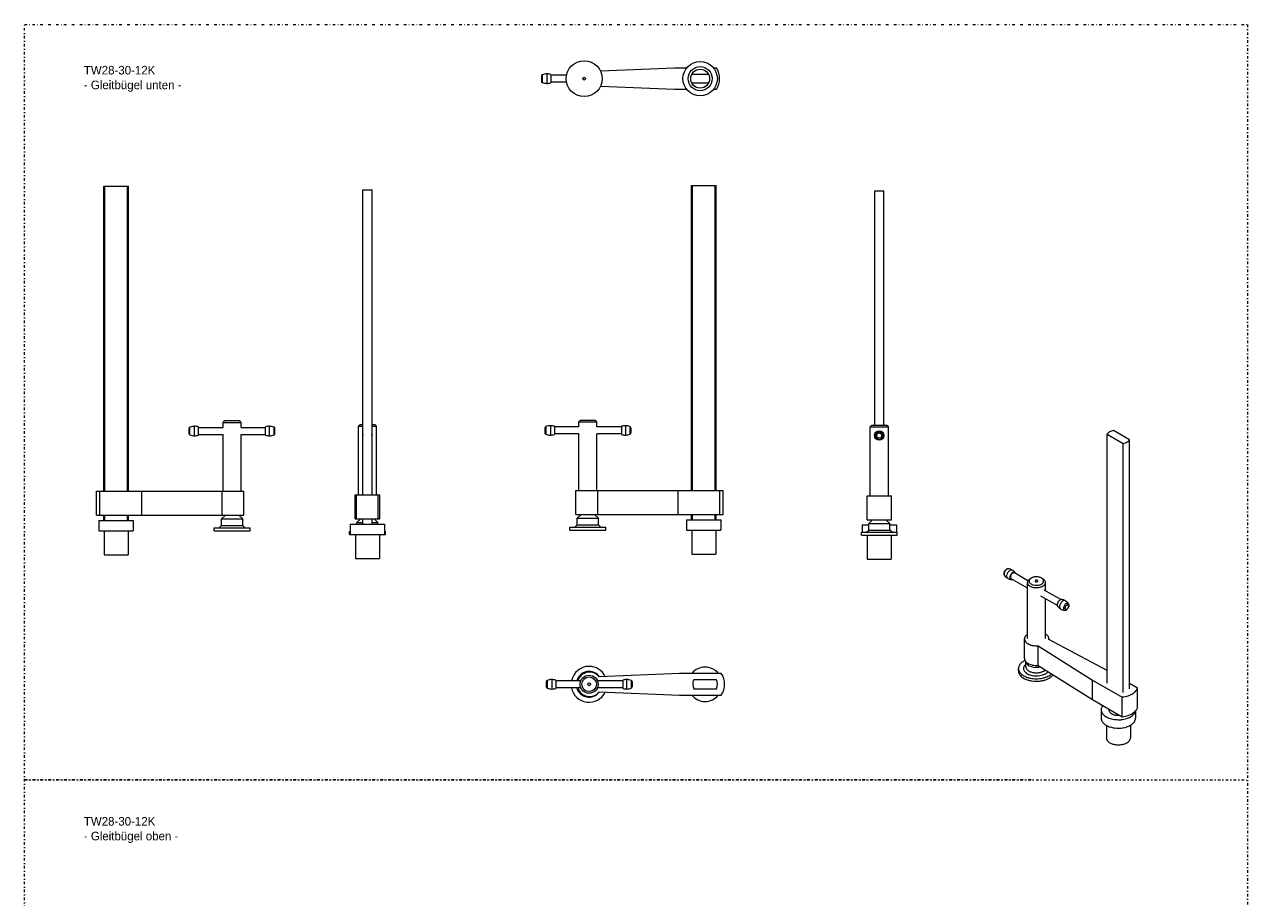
# Model space of a CAD drawing. Header units: millimetres. Extents: x -48 to 1376, y -71 to 1988.
# Tile 2 of 2: x -48 to 1376, y 971 to 1988. Entities that reach past the tile are written whole.
import ezdxf

# ---------------------------------------------------------------- set-up
doc = ezdxf.new("R2010")
doc.units = ezdxf.units.MM
doc.header["$MEASUREMENT"] = 0
doc.linetypes.add('DASHEDDOT', pattern=[9.2, 3, -3, 0.2, -3])
for name, color, linetype, true_color in [('Default', 7, 'Continuous', 0xffffff), ('sichtbar', 7, 'Continuous', 0xffffff), ('Tangente', 7, 'Continuous', 0xffffff)]:
    doc.layers.add(name, color=color, linetype=linetype, true_color=true_color)
doc.styles.add('VX Simplex Roman', font='txt', dxfattribs={"height": 0.2})

msp = doc.modelspace()

# ---------------------------------------------------------------- linework, layer by layer
at = {"layer": 'Default', "color": 7, "linetype": 'DASHEDDOT', "lineweight": 5, "true_color": 0xffffff}
for p, q in [((-48.2, 1987.6), (1375.6, 1987.6)), ((-48.2, -71.2), (-48.2, 1987.6)), ((1375.6, 1987.6), (1375.6, -71.2)), ((-48.2, 1108.3), (1375.6, 1108.3)), ((1123.7, 1108.3), (-48.2, 1108.3))]:
    msp.add_line(p, q, dxfattribs=at)
at = {"layer": 'sichtbar', "color": 1, "linetype": 'Continuous', "lineweight": 5, "true_color": 0xff0000}
for p, q in [((622.2, 1933.6), (708.7, 1937.2)), ((708.7, 1937.2), (723, 1937.2)), ((753.9, 1937.2), (757.3, 1937.2)), ((553.6, 1927.5), (553.6, 1921.5)), ((564.6, 1929.3), (564.6, 1919.7)), ((583, 1928.5), (564.6, 1928.5)), ((728.8, 1929.9), (748, 1929.9)), ((583, 1920.5), (564.6, 1920.5)), ((708.7, 1911.8), (622.2, 1915.4)), ((723, 1911.8), (708.7, 1911.8)), ((748, 1919.1), (728.8, 1919.1)), ((757.3, 1911.8), (753.9, 1911.8)), ((44.2, 1444.4), (44.2, 1799.4)), ((44.2, 1799.4), (45.3, 1799.4)), ((45.3, 1799.4), (71.8, 1799.4)), ((45.3, 1444.4), (45.3, 1799.4)), ((71.8, 1799.4), (72.9, 1799.4)), ((71.8, 1444.4), (71.8, 1799.4)), ((72.9, 1444.4), (72.9, 1799.4)), ((345.7, 1440.1), (345.7, 1795.1)), ((345.7, 1795.1), (356.4, 1795.1)), ((356.4, 1440.1), (356.4, 1795.1)), ((728.3, 1445.1), (728.3, 1800.1)), ((728.3, 1800.1), (729.3, 1800.1)), ((729.3, 1800.1), (755.8, 1800.1)), ((729.3, 1445.1), (729.3, 1800.1)), ((755.8, 1445.1), (755.8, 1800.1)), ((755.8, 1800.1), (756.9, 1800.1)), ((756.9, 1445.1), (756.9, 1800.1)), ((941.6, 1794.1), (952.3, 1794.1)), ((941.6, 1521.2), (941.6, 1794.1)), ((952.3, 1521.2), (952.3, 1794.1)), ((183, 1524.5), (185, 1526.5)), ((183, 1518.4), (183, 1524.5)), ((183, 1524.5), (193.5, 1524.5)), ((185, 1526.5), (193.5, 1526.5)), ((193.5, 1526.5), (202.1, 1526.5)), ((193.5, 1524.5), (204.1, 1524.5)), ((204.1, 1524.5), (202.1, 1526.5)), ((204.1, 1518.4), (204.1, 1524.5)), ((597, 1525.1), (599, 1527.1)), ((597, 1519.1), (597, 1525.1)), ((597, 1525.1), (618.1, 1525.1)), ((599, 1527.1), (616.1, 1527.1)), ((618.1, 1525.1), (616.1, 1527.1)), ((618.1, 1519.1), (618.1, 1525.1)), ((143.4, 1511.4), (143.4, 1517.4)), ((154.4, 1509.7), (154.4, 1519.2)), ((154.4, 1518.4), (183, 1518.4)), ((154.4, 1510.4), (183, 1510.4)), ((183, 1444.4), (183, 1510.4)), ((204.1, 1518.4), (232.4, 1518.4)), ((204.1, 1444.4), (204.1, 1510.4)), ((204.1, 1510.4), (232.4, 1510.4)), ((232.4, 1509.7), (232.4, 1519.2)), ((243.4, 1511.4), (243.4, 1517.4)), ((340.5, 1520.1), (342.5, 1522.1)), ((340.5, 1440.1), (340.5, 1520.1)), ((340.5, 1520.1), (345.7, 1520.1)), ((342.5, 1522.1), (345.7, 1522.1)), ((356.4, 1522.1), (359.5, 1522.1)), ((356.4, 1520.1), (361.5, 1520.1)), ((361.5, 1520.1), (359.5, 1522.1)), ((361.5, 1440.1), (361.5, 1520.1)), ((557.7, 1518.1), (557.7, 1512.1)), ((568.7, 1519.9), (568.7, 1510.3)), ((597, 1519.1), (568.7, 1519.1)), ((597, 1511.1), (568.7, 1511.1)), ((597, 1445.1), (597, 1511.1)), ((646.7, 1519.1), (618.1, 1519.1)), ((618.1, 1445.1), (618.1, 1511.1)), ((646.7, 1511.1), (618.1, 1511.1)), ((646.7, 1519.9), (646.7, 1510.3)), ((657.7, 1518.1), (657.7, 1512.1)), ((936.4, 1519.2), (938.4, 1521.2)), ((936.4, 1519.2), (957.5, 1519.2)), ((936.4, 1439.1), (936.4, 1519.2)), ((938.4, 1521.2), (955.5, 1521.2)), ((957.5, 1519.2), (955.5, 1521.2)), ((957.5, 1439.1), (957.5, 1519.2)), ((1212.1, 1510.7), (1230.9, 1499.9)), ((1212.1, 1220.9), (1212.1, 1510.7)), ((1238.4, 1504.3), (1219.7, 1515.1)), ((1230.9, 1210), (1230.9, 1499.9)), ((1238.4, 1214.4), (1238.4, 1504.3)), ((35.8, 1416.4), (35.8, 1444.4)), ((35.8, 1444.4), (39.7, 1444.4)), ((39.7, 1444.4), (88.3, 1444.4)), ((39.7, 1416.4), (39.7, 1444.4)), ((88.3, 1444.4), (181.9, 1444.4)), ((88.3, 1416.4), (88.3, 1444.4)), ((181.9, 1444.4), (207.3, 1444.4)), ((181.9, 1416.4), (181.9, 1444.4)), ((207.3, 1416.4), (207.3, 1444.4)), ((336.8, 1412.1), (336.8, 1440.1)), ((336.8, 1440.1), (338.3, 1440.1)), ((338.3, 1440.1), (363.7, 1440.1)), ((338.3, 1412.1), (338.3, 1440.1)), ((363.7, 1440.1), (365.3, 1440.1)), ((363.7, 1412.1), (363.7, 1440.1)), ((365.3, 1412.1), (365.3, 1440.1)), ((593.8, 1417.1), (593.8, 1445.1)), ((593.8, 1445.1), (619.2, 1445.1)), ((619.2, 1445.1), (712.8, 1445.1)), ((619.2, 1417.1), (619.2, 1445.1)), ((712.8, 1445.1), (761.4, 1445.1)), ((712.8, 1417.1), (712.8, 1445.1)), ((761.4, 1445.1), (765.3, 1445.1)), ((761.4, 1417.1), (761.4, 1445.1)), ((765.3, 1417.1), (765.3, 1445.1)), ((932.7, 1411.1), (932.7, 1439.1)), ((932.7, 1439.1), (961.2, 1439.1)), ((961.2, 1411.1), (961.2, 1439.1)), ((35.8, 1416.4), (39.7, 1416.4)), ((38.5, 1410.4), (78.5, 1410.4)), ((38.5, 1410.4), (38.5, 1398.4)), ((39.7, 1416.4), (88.3, 1416.4)), ((44.2, 1410.4), (44.2, 1416.4)), ((45.3, 1410.4), (45.3, 1416.4)), ((71.8, 1410.4), (71.8, 1416.4)), ((72.9, 1410.4), (72.9, 1416.4)), ((78.5, 1410.4), (78.5, 1398.4)), ((88.3, 1416.4), (181.9, 1416.4)), ((181.2, 1412.2), (185.8, 1416.4)), ((181.2, 1404.4), (181.2, 1412.2)), ((181.2, 1412.2), (193.5, 1412.2)), ((181.9, 1416.4), (207.3, 1416.4)), ((193.5, 1412.2), (205.9, 1412.2)), ((205.9, 1412.2), (201.3, 1416.4)), ((205.9, 1404.4), (205.9, 1412.2)), ((336.8, 1412.1), (338.3, 1412.1)), ((338.3, 1412.1), (363.7, 1412.1)), ((338.7, 1407.8), (343.3, 1412.1)), ((345.7, 1406.1), (345.7, 1412.1)), ((356.4, 1406.1), (356.4, 1412.1)), ((363.3, 1407.8), (358.7, 1412.1)), ((363.7, 1412.1), (365.3, 1412.1)), ((593.8, 1417.1), (619.2, 1417.1)), ((595.3, 1412.8), (599.8, 1417.1)), ((595.3, 1405.1), (595.3, 1412.8)), ((595.3, 1412.8), (619.9, 1412.8)), ((619.9, 1412.8), (615.3, 1417.1)), ((619.2, 1417.1), (712.8, 1417.1)), ((619.9, 1405.1), (619.9, 1412.8)), ((712.8, 1417.1), (761.4, 1417.1)), ((722.6, 1411.1), (722.6, 1399.1)), ((722.6, 1411.1), (762.6, 1411.1)), ((728.3, 1411.1), (728.3, 1417.1)), ((729.3, 1411.1), (729.3, 1417.1)), ((755.8, 1411.1), (755.8, 1417.1)), ((756.9, 1411.1), (756.9, 1417.1)), ((761.4, 1417.1), (765.3, 1417.1)), ((762.6, 1411.1), (762.6, 1399.1)), ((932.7, 1411.1), (961.2, 1411.1)), ((934.6, 1406.9), (939.2, 1411.1)), ((959.3, 1406.9), (954.7, 1411.1)), ((38.5, 1398.4), (78.5, 1398.4)), ((44.5, 1398.4), (44.5, 1370.4)), ((72.5, 1398.4), (72.5, 1370.4)), ((172.7, 1398.4), (172.7, 1401.9)), ((172.7, 1401.9), (193.5, 1401.9)), ((172.7, 1398.4), (193.5, 1398.4)), ((178.6, 1401.9), (181.2, 1404.4)), ((181.2, 1404.4), (193.5, 1404.4)), ((193.5, 1404.4), (205.9, 1404.4)), ((193.5, 1401.9), (214.4, 1401.9)), ((193.5, 1398.4), (214.4, 1398.4)), ((208.5, 1401.9), (205.9, 1404.4)), ((214.4, 1398.4), (214.4, 1401.9)), ((330.2, 1394.1), (330.2, 1397.6)), ((330.2, 1397.6), (331, 1397.6)), ((331, 1406.1), (331, 1394.1)), ((331, 1406.1), (351, 1406.1)), ((338.7, 1406.1), (338.7, 1407.8)), ((338.7, 1407.8), (345.7, 1407.8)), ((351, 1406.1), (371, 1406.1)), ((356.4, 1407.8), (363.3, 1407.8)), ((363.3, 1406.1), (363.3, 1407.8)), ((371, 1406.1), (371, 1394.1)), ((371, 1397.6), (371.9, 1397.6)), ((371.9, 1394.1), (371.9, 1397.6)), ((586.7, 1399.1), (586.7, 1402.6)), ((586.7, 1402.6), (628.4, 1402.6)), ((586.7, 1399.1), (628.4, 1399.1)), ((592.6, 1402.6), (595.3, 1405.1)), ((595.3, 1405.1), (619.9, 1405.1)), ((622.6, 1402.6), (619.9, 1405.1)), ((628.4, 1399.1), (628.4, 1402.6)), ((722.6, 1399.1), (762.6, 1399.1)), ((728.6, 1399.1), (728.6, 1371.1)), ((756.6, 1399.1), (756.6, 1371.1)), ((926.1, 1393.1), (926.1, 1396.6)), ((926.1, 1396.6), (967.8, 1396.6)), ((926.9, 1405.1), (926.9, 1396.6)), ((926.9, 1405.1), (934.6, 1405.1)), ((932, 1396.6), (934.6, 1399.1)), ((934.6, 1399.1), (934.6, 1406.9)), ((934.6, 1406.9), (959.3, 1406.9)), ((934.6, 1399.1), (959.3, 1399.1)), ((959.3, 1399.1), (959.3, 1406.9)), ((959.3, 1405.1), (966.9, 1405.1)), ((961.9, 1396.6), (959.3, 1399.1)), ((966.9, 1405.1), (966.9, 1396.6)), ((967.8, 1393.1), (967.8, 1396.6)), ((330.2, 1394.1), (331, 1394.1)), ((331, 1394.1), (351, 1394.1)), ((337, 1394.1), (337, 1366.1)), ((351, 1394.1), (371, 1394.1)), ((365, 1394.1), (365, 1366.1)), ((371, 1394.1), (371.9, 1394.1)), ((926.1, 1393.1), (967.8, 1393.1)), ((932.9, 1393.1), (932.9, 1365.1)), ((960.9, 1393.1), (960.9, 1365.1)), ((44.5, 1370.4), (72.5, 1370.4)), ((728.6, 1371.1), (756.6, 1371.1)), ((337, 1366.1), (351, 1366.1)), ((351, 1366.1), (365, 1366.1)), ((932.9, 1365.1), (960.9, 1365.1)), ((1119.3, 1331.4), (1100.3, 1342.3)), ((1120, 1340.2), (1104.3, 1349.3)), ((1122.4, 1342.4), (1123.8, 1343.2)), ((1137.2, 1342.4), (1135.8, 1343.2)), ((1119.3, 1272.8), (1119.3, 1338.1)), ((1158.2, 1318.2), (1139, 1329.3)), ((1140.3, 1328.5), (1140.3, 1338.1)), ((1154.2, 1311.2), (1135, 1322.3)), ((1140.3, 1272.8), (1140.3, 1319.2)), ((1115.9, 1249.7), (1115.9, 1272.6)), ((1212.1, 1235.6), (1144.3, 1271.6)), ((1144.4, 1271.6), (1144.4, 1272.6)), ((1131.8, 1264.4), (1195.2, 1224.6)), ((1131.8, 1241.6), (1131.8, 1264.4)), ((1117.5, 1240.1), (1117.5, 1245.9)), ((1131.8, 1241.6), (1195.2, 1201.8)), ((714.3, 1232.3), (620.7, 1228.4)), ((763, 1232.3), (714.3, 1232.3)), ((757.4, 1224.9), (730.8, 1224.9)), ((1109, 1235.2), (1109, 1238.1)), ((1195.2, 1224.6), (1229.6, 1204.8)), ((1195.2, 1201.8), (1195.2, 1224.6)), ((559.2, 1222.6), (559.2, 1219.6)), ((559.2, 1219.6), (559.2, 1216.6)), ((570.2, 1224.4), (570.2, 1219.6)), ((599.4, 1223.6), (570.2, 1223.6)), ((570.2, 1219.6), (570.2, 1214.8)), ((599.4, 1215.6), (570.2, 1215.6)), ((648.2, 1223.6), (618.8, 1223.6)), ((648.2, 1215.6), (618.8, 1215.6)), ((620.7, 1210.8), (714.3, 1206.9)), ((648.2, 1224.4), (648.2, 1219.6)), ((648.2, 1219.6), (648.2, 1214.8)), ((659.2, 1222.6), (659.2, 1219.6)), ((659.2, 1219.6), (659.2, 1216.6)), ((730.8, 1214.2), (757.4, 1214.2)), ((1247.6, 1215.1), (1238.4, 1220.4)), ((1247.6, 1192.3), (1247.6, 1215.1)), ((714.3, 1206.9), (763, 1206.9)), ((1195.2, 1201.8), (1229.6, 1181.9)), ((1229.6, 1181.9), (1229.6, 1204.8)), ((1205.3, 1189.9), (1205.3, 1180.1)), ((1245.3, 1188.5), (1245.3, 1180.1)), ((1211.3, 1171.8), (1211.3, 1157.2)), ((1239.3, 1171.8), (1239.3, 1157.2))]:
    msp.add_line(p, q, dxfattribs=at)
for centre, radius in [((603.4, 1924.5), 20.9), ((738.4, 1924.5), 20), ((738.4, 1924.5), 14), ((603.4, 1924.5), 1.61), ((738.4, 1924.5), 11), ((946.9, 1509.1), 5.5), ((609.1, 1219.6), 10.5), ((609.1, 1219.6), 8.51), ((609.1, 1219.6), 1.61)]:
    msp.add_circle(centre, radius, dxfattribs=at)
for centre, radius, start, end in [((738.4, 1924.5), 22.7, 326.0525, 33.9475), ((555.2, 1927.5), 1.6, 111.1187, 180), ((560, 1915), 15, 90, 111.1187), ((560, 1915), 15, 72.254, 90), ((555.2, 1921.5), 1.6, 180, 248.8813), ((560, 1934), 15, 248.8813, 270), ((560, 1934), 15, 270, 287.746), ((145, 1517.4), 1.6, 111.1187, 180), ((145, 1511.4), 1.6, 180, 248.8813), ((149.8, 1504.9), 15, 90, 111.1187), ((149.8, 1523.9), 15, 248.8813, 270), ((149.8, 1504.9), 15, 72.254, 90), ((149.8, 1523.9), 15, 270, 287.746), ((237, 1504.9), 15, 90, 107.746), ((237, 1523.9), 15, 252.254, 270), ((237, 1504.9), 15, 68.8813, 90), ((237, 1523.9), 15, 270, 291.1187), ((241.8, 1517.4), 1.6, 0, 68.8813), ((241.8, 1511.4), 1.6, 291.1187, 0), ((351, 1510.1), 5.5, 167.3397, 192.6603), ((351, 1510.1), 5.5, 347.2749, 12.7251), ((559.3, 1518.1), 1.6, 111.1187, 180), ((559.3, 1512.1), 1.6, 180, 248.8813), ((564.1, 1505.6), 15, 90, 111.1187), ((564.1, 1524.6), 15, 248.8813, 270), ((564.1, 1505.6), 15, 72.254, 90), ((564.1, 1524.6), 15, 270, 287.746), ((651.3, 1505.6), 15, 90, 107.746), ((651.3, 1524.6), 15, 252.254, 270), ((651.3, 1505.6), 15, 68.8813, 90), ((651.3, 1524.6), 15, 270, 291.1187), ((656.1, 1518.1), 1.6, 0, 68.8813), ((656.1, 1512.1), 1.6, 291.1187, 360), ((1218.4, 1506.1), 7.87, 130.8886, 143.7097), ((1221.1, 1503), 12, 120.5099, 130.8886), ((1222.5, 1500.7), 14.6, 111.4841, 120.5099), ((1224.4, 1495.7), 20, 103.7574, 111.4841), ((1226.1, 1519.3), 20, 283.7537, 291.48), ((1228.1, 1514.3), 14.6, 291.48, 300.5051), ((1229.4, 1512.1), 12, 300.5051, 310.8825), ((1232.1, 1508.9), 7.87, 310.8825, 323.7019), ((1098.2, 1348.3), 6.21, 131.4164, 141.4486), ((1097.3, 1349.3), 4.82, 120.0249, 131.4164), ((1096.9, 1350), 3.97, 104.3753, 120.0289), ((1096.6, 1350.9), 3.03, 86.4363, 104.3753), ((1096.1, 1342.6), 11.4, 72.9572, 86.1853), ((1095.9, 1342.2), 11.8, 60.0021, 72.9572), ((1098, 1348.2), 6.08, 159.8222, 170.0448), ((1096.6, 1348.4), 4.65, 170.0448, 181.7329), ((1095.8, 1348.4), 3.87, 181.7329, 196.6552), ((1095, 1348.1), 3.02, 196.6552, 213.5642), ((1098.5, 1348), 6.64, 150.6159, 159.8222), ((1101.9, 1352.8), 11.4, 213.8152, 227.0433), ((1098.6, 1347.9), 6.7, 141.4486, 150.6159), ((1102.3, 1353.2), 11.8, 227.0433, 239.9983), ((1102.3, 1353.1), 11.8, 240.0014, 250.8828), ((1102.2, 1352.8), 11.5, 250.8828, 261.9191), ((1103.8, 1343.9), 4.86, 172.413, 188.0572), ((1105.4, 1343.6), 6.52, 158.9341, 172.413), ((1101.4, 1343.5), 2.46, 188.0572, 210.1158), ((1100.9, 1343.2), 1.79, 210.1158, 235.4375), ((1107.2, 1343), 8.39, 147.0636, 158.9341), ((1104.4, 1344.1), 4.93, 166.8979, 179.6982), ((1102.3, 1344.1), 2.76, 179.6982, 196.8168), ((1105.5, 1343.8), 6.07, 155.3956, 166.8979), ((1101.5, 1343.9), 1.98, 196.8168, 216.294), ((1100.8, 1343.1), 1.64, 235.4375, 261.9195), ((1101, 1343.5), 1.34, 216.294, 240.0002), ((1106.4, 1343.4), 6.99, 144.6753, 155.3956), ((1106.9, 1343.2), 8.03, 134.9066, 147.0636), ((1100.8, 1343.4), 1.98, 261.9195, 276.5805), ((1106, 1343.7), 6.51, 133.5504, 144.6753), ((1100.7, 1344.3), 2.9, 276.5805, 288.696), ((1105, 1345.1), 5.35, 119.9998, 134.9066), ((1104.5, 1345.3), 4.39, 119.9998, 133.5504), ((1095.9, 1342.2), 11.8, 49.1173, 59.9984), ((1104.3, 1346.3), 3.88, 104.9771, 119.9998), ((1104, 1346.2), 3.35, 108.1252, 119.9998), ((1103.6, 1347.4), 2.08, 93.0188, 108.1252), ((1103.8, 1348), 2.17, 84.836, 104.9771), ((1103.6, 1347.8), 1.67, 77.445, 93.0188), ((1096.1, 1342.4), 11.5, 38.0814, 49.1173), ((1103.7, 1348.1), 1.34, 60.0002, 77.445), ((1103.9, 1348.4), 1.71, 61.6295, 84.836), ((1103.9, 1348.5), 1.66, 38.081, 61.6295), ((1103.6, 1348.3), 1.98, 23.42, 38.081), ((1102.8, 1347.9), 2.9, 11.3044, 23.42), ((1122.8, 1338.1), 3.51, 162.2119, 180), ((1123.7, 1337.8), 4.44, 146.3972, 162.2119), ((1124.6, 1337.2), 5.51, 131.645, 146.3972), ((1126.8, 1334.8), 8.83, 120.0005, 131.645), ((1124.4, 1339.7), 3.08, 158.6855, 171.3918), ((1124.1, 1339.8), 2.82, 171.3918, 184.6784), ((1124.2, 1339.8), 2.9, 184.6784, 197.7313), ((1124.7, 1339.9), 3.45, 197.7313, 209.6797), ((1124.9, 1339.5), 3.67, 136.3467, 158.6855), ((1127.2, 1337.3), 6.81, 120.0005, 136.3467), ((1128.2, 1335.6), 8.82, 111.1709, 120.0005), ((1129.3, 1332.7), 11.9, 103.5823, 111.1709), ((1129.6, 1331.4), 13.3, 96.3643, 103.5823), ((1129.8, 1329.9), 14.8, 89.5154, 96.3643), ((1128.8, 1339.8), 0.587, 134.292, 180), ((1128.8, 1339.8), 0.55, 180, 212.3831), ((1129.2, 1340), 1.05, 212.3831, 235.6791), ((1129.5, 1339), 1.66, 107.5865, 134.292), ((1129.5, 1340.5), 1.66, 235.6791, 254.515), ((1129.8, 1338.3), 2.41, 95.8578, 107.5865), ((1129.8, 1341.6), 2.75, 254.515, 269.1399), ((1129.8, 1337.9), 2.81, 85.0018, 95.8578), ((1129.8, 1341.6), 2.79, 269.1399, 283.6306), ((1129.8, 1330), 14.7, 82.6452, 89.5154), ((1129.8, 1338.1), 2.63, 73.7367, 85.0018), ((1130, 1340.6), 1.78, 283.6306, 301.8124), ((1130.1, 1338.9), 1.77, 60.0002, 73.7367), ((1130.4, 1339.4), 1.17, 35.6574, 60.0002), ((1130.4, 1340.1), 1.12, 301.8124, 325.7329), ((1130.9, 1339.8), 0.557, 0, 35.6574), ((1130.9, 1339.8), 0.554, 325.7329, 0), ((1130, 1331.6), 13, 75.3468, 82.6452), ((1130.4, 1332.9), 11.7, 68.2226, 75.3468), ((1131.4, 1335.6), 8.76, 60.0002, 68.2226), ((1132.4, 1337.4), 6.77, 43.1862, 60.0002), ((1132.8, 1334.7), 8.86, 48.7081, 60.0002), ((1134.8, 1339.5), 3.6, 20.0627, 43.1862), ((1135.1, 1339.8), 3.18, 331.1862, 355.0612), ((1135.4, 1339.8), 2.9, 355.0612, 20.0627), ((1135, 1337.2), 5.6, 34.4945, 48.7081), ((1135.9, 1337.8), 4.5, 18.3157, 34.4945), ((1136.8, 1338.1), 3.51, 0, 18.3157), ((1122.8, 1338.1), 3.51, 180, 196.1759), ((1123.5, 1338.3), 4.27, 196.1759, 210.8322), ((1124.3, 1338.8), 5.15, 210.8322, 225.0009), ((1126.3, 1340.8), 7.95, 225.0009, 236.3973), ((1125.5, 1340.3), 4.29, 209.6797, 230.0636), ((1127.3, 1342.4), 9.86, 236.3973, 246.0632), ((1127.9, 1343.2), 8.04, 230.0636, 244.9171), ((1129, 1346), 13.9, 246.0632, 254.208), ((1129, 1345.7), 10.8, 244.9171, 258.4929), ((1129.5, 1347.9), 15.8, 254.208, 262.356), ((1129.8, 1349.6), 14.7, 258.4929, 270.1072), ((1129.8, 1350.3), 18.2, 262.356, 269.9569), ((1129.8, 1349.6), 14.7, 270.1072, 281.1809), ((1129.8, 1350.3), 18.2, 269.9569, 277.0737), ((1130.1, 1348.2), 16.1, 277.0737, 284.6337), ((1130.5, 1345.9), 11, 281.1809, 293.9802), ((1130.5, 1346.4), 14.3, 284.6337, 293.2073), ((1131.7, 1343.4), 8.25, 293.9802, 309.5034), ((1132.2, 1342.4), 9.97, 293.2073, 303.4622), ((1134.2, 1340.3), 4.26, 309.5034, 331.1862), ((1133.3, 1340.8), 8.04, 303.4622, 314.2361), ((1135.2, 1338.9), 5.31, 314.2361, 327.5007), ((1136, 1338.4), 4.37, 327.5007, 342.8588), ((1136.8, 1338.1), 3.51, 342.8588, 0), ((1161, 1311.7), 6.96, 161.3449, 171.3073), ((1158.7, 1312), 4.64, 171.3073, 183.5157), ((1157.6, 1311.9), 3.5, 183.5157, 198.4732), ((1156.2, 1311.5), 2.05, 198.4732, 218.081), ((1161.9, 1311.4), 7.92, 151.2657, 161.3449), ((1163.7, 1317.3), 11.5, 218.0814, 229.1177), ((1162.1, 1311.2), 8.16, 141.3391, 151.2657), ((1161.5, 1311.7), 7.39, 131.6413, 141.3391), ((1160, 1313.4), 5.13, 119.9998, 131.6413), ((1159.4, 1314.5), 3.84, 103.8799, 119.9998), ((1159, 1316.2), 2.08, 81.9195, 103.8799), ((1157.6, 1306.9), 11.5, 70.8828, 81.9191), ((1157.5, 1306.6), 11.8, 60.0014, 70.8828), ((1157.5, 1306.6), 11.8, 47.0429, 59.9976), ((1157.9, 1306.9), 11.4, 33.8152, 47.0429), ((1164.8, 1311.6), 3.04, 12.684, 33.5823), ((1162.5, 1311.4), 5.39, 341.8522, 355.1427), ((1163.5, 1311.3), 4.3, 355.1427, 12.684), ((1163.9, 1317.6), 11.8, 229.1177, 239.9991), ((1163.9, 1317.6), 11.8, 240.0021, 252.9572), ((1163.7, 1317.1), 11.4, 252.9572, 266.1853), ((1163.2, 1308.8), 3.04, 266.4182, 287.3164), ((1162.8, 1310), 4.3, 287.3164, 304.8578), ((1162.2, 1310.9), 5.39, 304.8578, 318.1483), ((1161.1, 1311.8), 6.77, 318.1483, 330.0002), ((1161.1, 1311.8), 6.77, 330.0002, 341.8522), ((1120.7, 1272.6), 4.75, 163.8255, 180), ((1120.7, 1272.6), 4.75, 180, 197.6696), ((1121.6, 1272.3), 5.78, 149.1703, 163.8255), ((1121.8, 1273), 5.99, 197.6696, 213.4015), ((1122.7, 1271.7), 6.96, 135.3366, 149.1703), ((1123, 1273.7), 7.39, 213.4015, 227.5297), ((1125.3, 1269.1), 10.6, 124.1467, 135.3366), ((1125.8, 1276.8), 11.6, 227.5297, 238.8068), ((1134.3, 1268.2), 11.7, 47.8488, 59.3168), ((1137.2, 1271.4), 7.41, 33.4041, 47.8488), ((1138.4, 1272.2), 5.99, 17.6711, 33.4041), ((1139.6, 1272.6), 4.75, 0, 17.6711), ((1139.6, 1272.6), 4.74, 354.1358, 0), ((1139.5, 1272.6), 4.87, 348.3521, 354.1358), ((1127.3, 1279.3), 14.4, 238.8068, 248.9018), ((1129.4, 1284.7), 20.3, 248.9018, 257.4112), ((1130, 1287.2), 22.8, 257.4112, 265.8193), ((1130.1, 1289.1), 24.8, 265.8193, 273.8889), ((609.1, 1219.6), 20.9, 90, 168.944), ((609.1, 1219.6), 20.9, 25.8745, 90), ((744.1, 1219.6), 20, 39.42, 140.58), ((1115.9, 1238.1), 6.95, 169.8363, 180), ((1116.5, 1238), 7.54, 160.0779, 169.8363), ((1117.1, 1237.8), 8.16, 150.8302, 160.0779), ((1118.7, 1236.9), 10, 142.4837, 150.8302), ((1120.3, 1235.6), 12.1, 127.3001, 142.4837), ((1125.2, 1229.2), 20.1, 115.5234, 127.3001), ((1120.2, 1238), 5.37, 157.6942, 175.1837), ((1121, 1237.7), 6.28, 142.2774, 157.6942), ((1120.7, 1249.7), 4.75, 180, 197.6696), ((1121.8, 1250.1), 5.99, 197.6696, 213.4015), ((1123.5, 1235.7), 9.44, 129.7113, 142.2774), ((1123, 1250.9), 7.39, 213.4015, 227.5297), ((1121.8, 1246.4), 4.3, 186.9178, 205.4148), ((1121.6, 1240.1), 4.11, 180, 192.9715), ((1122.2, 1240.2), 4.67, 192.9715, 205.1258), ((1123.4, 1247.2), 6.02, 205.4148, 221.028), ((1125.8, 1254), 11.6, 227.5297, 238.8068), ((1124.7, 1248.3), 7.77, 221.028, 235.4803), ((1127.3, 1256.4), 14.4, 238.8068, 248.9018), ((1127.5, 1252.4), 12.7, 235.4803, 246.7523), ((1129.4, 1261.9), 20.3, 248.9018, 257.4112), ((1128.7, 1255.2), 15.8, 246.7523, 256.958), ((1130, 1264.3), 22.8, 257.4112, 265.8193), ((1129.8, 1259.8), 20.5, 256.958, 265.9037), ((1130.1, 1266.3), 24.8, 265.8193, 273.8889), ((1129.8, 1260.8), 21.4, 265.9037, 274.4965), ((1130, 1258.8), 19.5, 274.4965, 283.5031), ((565.7, 1210.1), 15, 90, 111.1187), ((565.7, 1210.1), 15, 72.254, 90), ((609.1, 1219.6), 15, 90, 164.5231), ((609.6, 1219.6), 14.2, 38.2128, 163.6963), ((609.1, 1219.6), 15, 36.072, 90), ((652.8, 1210.1), 15, 90, 107.746), ((652.8, 1210.1), 15, 68.8813, 90), ((744.1, 1219.6), 14.3, 157.9805, 202.0254), ((744.1, 1219.6), 14.3, 337.9746, 22.0195), ((744.1, 1219.6), 22.7, 326.0525, 33.9475), ((1115.9, 1238.1), 6.96, 180, 193.0355), ((1115.9, 1235.2), 6.96, 180, 193.7997), ((1116.9, 1238.3), 7.93, 193.0355, 205.2423), ((1117, 1235.5), 8.05, 193.7997, 206.6253), ((1117.8, 1238.8), 9.02, 205.2423, 217.3282), ((1118.1, 1236), 9.28, 206.6253, 219.1983), ((1120.6, 1240.9), 12.5, 217.3282, 227.5931), ((1121.1, 1238.5), 13.2, 219.1983, 229.7399), ((1122.2, 1242.6), 14.9, 227.5931, 236.4695), ((1122.9, 1240.6), 16, 229.7399, 239.3297), ((1125.4, 1247.4), 20.6, 236.4695, 244.0173), ((1119.8, 1238.1), 5.02, 175.1837, 193.2724), ((1126.3, 1246.4), 22.7, 239.3297, 247.377), ((1120.3, 1238.2), 5.54, 193.2724, 209.5568), ((1122.3, 1239.3), 7.83, 209.5568, 223.2442), ((1126.9, 1250.4), 24, 244.0173, 251.4664), ((1123.8, 1240.7), 9.89, 223.2442, 236.0649), ((1127.8, 1249.8), 26.4, 247.377, 254.8711), ((1122.7, 1240.5), 5.32, 205.1258, 217.3558), ((1127, 1245.3), 15.5, 236.0649, 246.305), ((1124.4, 1241.8), 7.39, 217.3558, 227.7238), ((1129, 1256.7), 30.6, 251.4664, 258.06), ((1125.4, 1242.8), 8.83, 227.7238, 236.5364), ((1127.2, 1245.6), 12.2, 236.5364, 244.0377), ((1128.3, 1248.3), 18.7, 246.305, 255.2095), ((1128.1, 1247.4), 14.2, 244.0377, 251.576), ((1129.5, 1259.3), 33.2, 258.06, 264.0347), ((1129.6, 1253.5), 24.1, 255.2095, 263.0562), ((1129.3, 1251.2), 18.1, 251.576, 258.2421), ((1129.8, 1253.5), 20.5, 258.2421, 270.3163), ((1129.8, 1262.1), 36.1, 264.0347, 269.7683), ((1129.8, 1255.1), 25.7, 263.0562, 271.0471), ((1129.8, 1262.2), 36.2, 269.7683, 275.8304), ((1129.8, 1253.3), 20.3, 270.3163, 282.4461), ((1129.8, 1254.6), 25.2, 271.0471, 279.1197), ((1130.1, 1259.2), 33.2, 275.8304, 282.1566), ((1130.2, 1252.6), 23.1, 279.1197, 287.1074), ((1130.3, 1251), 17.9, 282.4461, 288.6598), ((1131.5, 1247.5), 14.2, 288.6598, 295.6311), ((1130.9, 1252.8), 29.6, 281.0147, 288.0894), ((1131.8, 1247.1), 17.4, 287.1074, 296.3169), ((1130.7, 1256.6), 30.5, 282.1566, 288.7537), ((1132.4, 1245.7), 12.3, 295.6311, 303.2645), ((1134.2, 1242.8), 8.85, 303.2645, 312.2613), ((1133.3, 1244.2), 14.2, 296.3169, 306.9672), ((1132, 1249.4), 26, 288.0894, 295.6336), ((1132.8, 1250.3), 23.8, 288.7537, 296.2134), ((1136.4, 1240.1), 9.02, 306.9672, 320.3526), ((1134.3, 1247.3), 20.5, 296.2134, 303.8534), ((1135.1, 1243), 18.9, 295.6336, 304.4933), ((1137.5, 1242.5), 14.7, 303.8534, 312.8545), ((1136.9, 1240.4), 15.7, 304.4933, 313.8015), ((1140.2, 1237), 11, 313.8015, 324.9363), ((560.8, 1222.6), 1.6, 111.1187, 180), ((560.8, 1216.6), 1.6, 180, 248.8813), ((565.7, 1229.1), 15, 248.8813, 270), ((565.7, 1229.1), 15, 270, 287.746), ((609.1, 1219.6), 20.9, 191.056, 334.1255), ((609.1, 1219.6), 15, 195.4769, 323.928), ((609.6, 1219.6), 14.2, 196.3644, 321.7153), ((652.8, 1229.1), 15, 252.254, 270), ((652.8, 1229.1), 15, 270, 291.1187), ((657.6, 1222.6), 1.6, 0, 68.8813), ((657.6, 1216.6), 1.6, 291.1187, 360), ((1129.4, 1256), 32.8, 254.8711, 261.5897), ((1129.8, 1258.2), 35, 261.5897, 268.0928), ((1129.8, 1259.3), 36.1, 268.0928, 274.4998), ((1129.9, 1258), 34.8, 274.4998, 281.0147), ((1232.1, 1224.5), 18.6, 302.0807, 310.0673), ((1235.4, 1220.6), 13.5, 310.0673, 319.453), ((1236.9, 1219.3), 11.5, 319.453, 329.6625), ((1239.2, 1218), 8.84, 329.6625, 341.3079), ((744.1, 1219.6), 20, 219.42, 320.58), ((1225.5, 1241.7), 37.1, 276.4343, 282.1018), ((1226.6, 1236.5), 31.8, 282.1018, 288.2242), ((1227.6, 1233.3), 28.5, 288.2242, 294.6855), ((1230.4, 1227.2), 21.8, 294.6855, 302.0807), ((1211.9, 1189.9), 6.67, 169.5795, 180), ((1211.9, 1189.9), 6.67, 180, 191.7096), ((1212.5, 1189.8), 7.26, 159.5947, 169.5795), ((1212.7, 1190), 7.42, 191.7096, 202.8093), ((1213.1, 1189.6), 7.91, 149.511, 159.5947), ((1213.4, 1190.4), 8.26, 202.8093, 214.0962), ((1214.9, 1188.5), 9.96, 140.5295, 149.511), ((1215.7, 1191.9), 11, 214.0962, 223.8893), ((1217, 1193.2), 12.8, 223.8893, 232.3672), ((1219.8, 1196.8), 17.4, 232.3672, 239.6573), ((1218.1, 1189.9), 3.79, 167.1933, 173.5431), ((1217.9, 1189.9), 3.67, 173.5431, 180), ((1217.9, 1189.9), 3.68, 180, 197.9267), ((1218.9, 1190.2), 4.66, 197.9267, 213.8379), ((1219.8, 1190.8), 5.78, 213.8379, 228.1288), ((1222, 1193.3), 9.13, 228.1288, 239.4894), ((1223.2, 1195.3), 11.4, 239.4894, 249.6823), ((1224.8, 1199.6), 16, 249.6823, 258.2837), ((1225.2, 1201.4), 17.9, 258.2837, 266.4455), ((1225.3, 1202.7), 19.1, 266.4455, 274.3331), ((1225.5, 1218.8), 37.1, 276.4343, 282.1018), ((1226.6, 1213.6), 31.8, 282.1018, 288.2242), ((1227.6, 1210.5), 28.5, 288.2242, 294.6855), ((1230.8, 1196.6), 17.2, 299.9998, 309.3307), ((1230.4, 1204.3), 21.8, 294.6855, 302.0807), ((1234.3, 1192.4), 11.7, 309.3307, 320.6435), ((1232.1, 1201.7), 18.6, 302.0807, 310.0673), ((1235.9, 1191.1), 9.69, 320.6435, 332.8458), ((1235.4, 1197.7), 13.5, 310.0673, 319.453), ((1238, 1190), 7.32, 332.8458, 346.897), ((1236.9, 1196.4), 11.5, 319.453, 329.6625), ((1239.2, 1195.1), 8.84, 329.6625, 341.3079), ((1211.9, 1180.1), 6.67, 180, 191.7096), ((1212.7, 1180.2), 7.42, 191.7096, 202.8093), ((1213.4, 1180.6), 8.26, 202.8093, 214.0962), ((1215.7, 1182.1), 11, 214.0962, 223.8893), ((1217, 1183.4), 12.8, 223.8893, 232.3672), ((1219.8, 1187), 17.4, 232.3672, 239.6573), ((1221.2, 1199.2), 20.1, 239.6573, 246.8745), ((1221.2, 1189.4), 20.1, 239.6573, 246.8745), ((1223.5, 1204.6), 26.1, 246.8745, 253.2141), ((1223.5, 1194.8), 26.1, 246.8745, 253.2141), ((1224.3, 1207.3), 28.8, 253.2141, 258.8671), ((1224.3, 1197.5), 28.8, 253.2141, 258.8671), ((1225.1, 1211.3), 33, 258.8671, 264.1533), ((1225.1, 1201.5), 33, 258.8671, 264.1533), ((1225.3, 1212.6), 34.2, 264.1533, 269.6842), ((1225.3, 1202.8), 34.2, 264.1533, 269.6842), ((1225.3, 1212.7), 34.4, 269.6842, 275.2034), ((1225.3, 1202.9), 34.4, 269.6842, 275.2034), ((1225.4, 1211.6), 33.2, 275.2034, 280.815), ((1225.4, 1201.8), 33.2, 275.2034, 280.815), ((1226.2, 1207.3), 28.9, 280.815, 286.831), ((1226.2, 1197.5), 28.9, 280.815, 286.831), ((1227, 1204.7), 26.1, 286.831, 293.0018), ((1227, 1194.9), 26.1, 286.831, 293.0018), ((1229.3, 1199.3), 20.3, 293.0018, 299.9998), ((1229.3, 1189.5), 20.3, 293.0018, 299.9998), ((1231, 1186.5), 16.8, 299.9998, 311.4016), ((1235.1, 1181.8), 10.6, 311.4016, 325.7822), ((1236.8, 1180.7), 8.52, 325.7822, 341.8485), ((1238.6, 1180.1), 6.69, 341.8485, 0), ((1215.9, 1157.2), 4.67, 180, 192.1173), ((1216.5, 1157.4), 5.23, 192.1173, 203.5618), ((1217, 1157.6), 5.84, 203.5618, 214.4723), ((1218.6, 1158.7), 7.71, 214.4723, 223.9673), ((1232.1, 1158.5), 7.47, 311.265, 325.4376), ((1233.3, 1157.6), 5.99, 325.4376, 341.644), ((1234.6, 1157.2), 4.68, 341.644, 0), ((1219.5, 1159.6), 9.04, 223.9673, 232.7284), ((1221.5, 1162.2), 12.3, 232.7284, 240.2235), ((1222.5, 1163.9), 14.3, 240.2235, 247.1825), ((1224.1, 1167.6), 18.4, 247.1825, 253.325), ((1224.9, 1170.5), 21.3, 253.325, 264.7151), ((1225.2, 1173.6), 24.5, 264.7151, 275.3518), ((1225.3, 1172.4), 23.2, 275.3518, 280.8029), ((1225.9, 1169.5), 20.3, 280.8029, 286.6347), ((1226.5, 1167.6), 18.4, 286.6347, 292.892), ((1228.1, 1163.8), 14.2, 292.892, 299.9998), ((1229.3, 1161.7), 11.8, 299.9998, 311.265)]:
    msp.add_arc(centre, radius, start, end, dxfattribs=at)
at = {"layer": 'Tangente', "color": 6, "linetype": 'Continuous', "lineweight": 5, "true_color": 0xff00ff}
for p, q in [((554.6, 1929), (554.6, 1920)), ((560, 1930), (560, 1919)), ((144.4, 1510), (144.4, 1518.9)), ((149.8, 1508.9), (149.8, 1519.9)), ((237, 1508.9), (237, 1519.9)), ((242.4, 1510), (242.4, 1518.9)), ((558.7, 1519.6), (558.7, 1510.6)), ((564.1, 1520.6), (564.1, 1509.6)), ((651.3, 1520.6), (651.3, 1509.6)), ((656.7, 1519.6), (656.7, 1510.6)), ((565.7, 1225.1), (565.7, 1219.6)), ((652.8, 1225.1), (652.8, 1219.6)), ((560.3, 1224.1), (560.3, 1219.6)), ((560.3, 1219.6), (560.3, 1215.1)), ((565.7, 1219.6), (565.7, 1214.1)), ((652.8, 1219.6), (652.8, 1214.1)), ((658.2, 1224.1), (658.2, 1219.6)), ((658.2, 1219.6), (658.2, 1215.1))]:
    msp.add_line(p, q, dxfattribs=at)
for radius in [4.49, 3]:
    msp.add_circle((946.9, 1509.1), radius, dxfattribs=at)
for centre, radius, start, end in [((1099, 1347.9), 6.82, 131.1278, 140.4433), ((1097.7, 1349.4), 4.79, 119.9998, 131.1278), ((1097.1, 1350.4), 3.66, 105.4884, 119.9998), ((1096.7, 1351.9), 2.08, 86.1857, 105.4884), ((1100.9, 1349.8), 2.89, 93.7241, 108.4029), ((1100.8, 1350.4), 2.33, 77.8596, 93.7241), ((1096.7, 1348), 4.57, 169.6661, 181.9567), ((1095.6, 1348), 3.48, 181.9567, 195.794), ((1098.8, 1347.6), 6.79, 159.5828, 169.6661), ((1094.2, 1347.6), 2.06, 195.794, 213.8147), ((1099.6, 1347.4), 7.58, 140.4433, 159.5802), ((1101.9, 1345.3), 6.74, 167.1394, 179.6337), ((1099, 1345.3), 3.84, 179.6337, 196.2159), ((1103.5, 1345), 8.34, 155.2203, 167.1394), ((1098, 1345), 2.76, 196.2159, 215.903), ((1097.3, 1344.5), 1.85, 215.903, 240.0002), ((1104.6, 1344.4), 9.6, 144.114, 155.2203), ((1104.1, 1344.9), 8.87, 133.23, 144.114), ((1102.1, 1346.9), 6.01, 119.9998, 133.23), ((1101.4, 1348.1), 4.62, 108.4029, 119.9998), ((1100.9, 1350.8), 1.84, 60.0002, 77.8596), ((1163.6, 1309.7), 6.74, 167.1394, 179.6337), ((1165.1, 1309.4), 8.34, 155.2203, 167.1394), ((1166.3, 1308.9), 9.6, 144.114, 155.2203), ((1165.7, 1309.3), 8.87, 133.23, 144.114), ((1163.7, 1311.4), 6.01, 119.9998, 133.23), ((1163, 1312.6), 4.62, 108.4029, 119.9998), ((1162.5, 1314.2), 2.89, 93.7241, 108.4029), ((1169.1, 1307.2), 7.86, 147.8371, 160.0969), ((1162.4, 1314.8), 2.33, 77.8596, 93.7241), ((1168.9, 1307.4), 7.6, 135.3425, 147.8371), ((1162.5, 1315.3), 1.84, 60.0002, 77.8596), ((1168.2, 1307.8), 5.08, 151.5958, 166.8478), ((1167.1, 1309.2), 5.05, 119.9998, 135.3425), ((1168.3, 1307.7), 5.24, 137.4288, 151.5958), ((1167, 1308.9), 3.47, 119.9998, 137.4288), ((1166.3, 1310.4), 3.6, 103.9156, 119.9998), ((1166.4, 1309.9), 2.26, 98.4476, 119.9998), ((1165.9, 1312), 1.95, 82.0148, 103.9156), ((1166.2, 1311.1), 1.1, 67.3382, 98.4476), ((1166, 1312.4), 1.56, 57.654, 82.0148), ((1166.3, 1311.2), 0.988, 32.431, 67.3382), ((1166, 1312.4), 1.63, 33.8147, 57.654), ((1162.3, 1311.1), 5.09, 331.3405, 346.5667), ((1165.6, 1310.8), 1.79, 6.6595, 32.431), ((1164.4, 1310.6), 2.94, 346.5667, 6.6595), ((1160.7, 1309.8), 3.84, 179.6337, 196.2159), ((1159.6, 1309.5), 2.76, 196.2159, 215.903), ((1158.9, 1308.9), 1.85, 215.903, 240.0002), ((1167.2, 1307.9), 5.87, 160.0969, 174.2985), ((1165.6, 1308.1), 4.26, 174.2985, 191.0237), ((1163.5, 1307.7), 2.11, 191.0237, 214.8559), ((1163.1, 1307.4), 1.59, 214.8559, 240.5952), ((1163.1, 1307.4), 1.61, 240.5952, 266.1857), ((1166, 1308.3), 2.91, 166.8478, 187.0507), ((1164.9, 1308.1), 1.8, 187.0507, 211.2457), ((1164.3, 1307.7), 1, 211.2457, 243.8943), ((1164.3, 1307.8), 1.07, 243.8943, 276.8949), ((1164.1, 1308.9), 2.21, 276.8949, 299.6644), ((1163.5, 1310), 3.44, 299.6644, 317.1668), ((1162.2, 1311.2), 5.23, 317.1668, 331.3405)]:
    msp.add_arc(centre, radius, start, end, dxfattribs=at)

# ---------------------------------------------------------------- texts
at = {"layer": 'Default', "color": 1, "linetype": 'Continuous', "lineweight": -3, "true_color": 0xff0000, "char_height": 10, "attachment_point": 7, "style": 'VX Simplex Roman'}
for s, insert in [('TW28-30-12K', (20.9, 1929.2)), ('- Gleitbügel unten -', (20.9, 1909.2)), ('TW28-30-12K', (20.9, 1055)), ('- Gleitbügel oben -', (20.9, 1035))]:
    msp.add_mtext(s, dxfattribs=dict(at, insert=insert))

doc.saveas('drawing.dxf')
